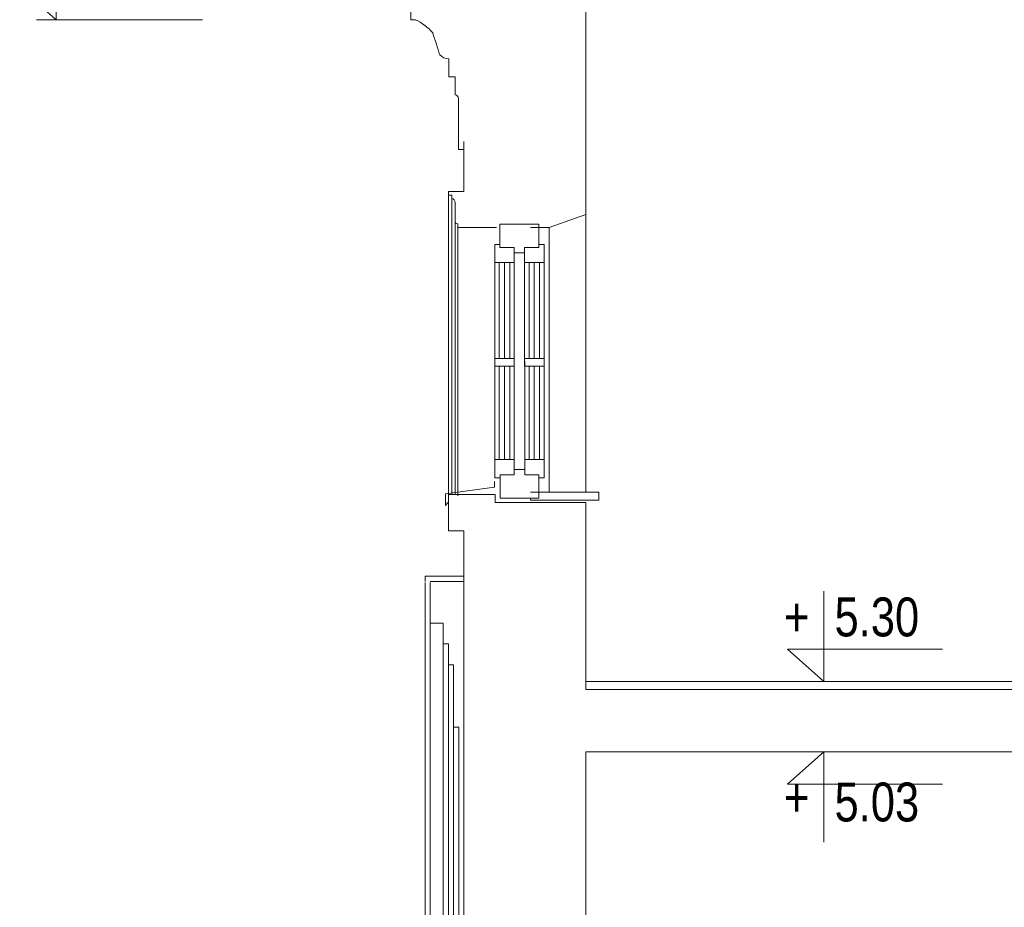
# Model space of a CAD drawing. Header units: millimetres. Extents: x -573548 to 674770, y -246895 to -89040.
# Tile 122 of 199: x 78842 to 82638, y -193565 to -190144. Entities that reach past the tile are written whole.
import ezdxf

# ---------------------------------------------------------------- set-up
doc = ezdxf.new("R2010")
doc.units = ezdxf.units.MM
for name, color, linetype, lineweight in [('a-widokowe_Nr_pióra__8', 8, 'Continuous', 9), ('A_obróbka_Nr_pióra__2', 8, 'Continuous', 9), ('A_widok_Nr_pióra__1', 8, 'Continuous', 9), ('AO-RZEDNE_Nr_pióra__2', 8, 'Continuous', 9), ('AO-RZEDNE_Nr_pióra__61', 8, 'Continuous', 9), ('DIM_100_Nr_pióra__8', 8, 'Continuous', 9), ('drewno_Nr_pióra__3', 8, 'Continuous', 9), ('Nowe_A_okno_Nr_pióra__59', 8, 'Continuous', 9), ('SCHODY_Nr_pióra__1', 8, 'Continuous', 9), ('SCIANY_KONSTR_Nr_pióra__21', 8, 'Continuous', 9), ('SCIANY_KONSTR_Nr_pióra__4', 8, 'Continuous', 9), ('WIDOK_Nr_pióra__1', 8, 'Continuous', 9)]:
    doc.layers.add(name, color=color, linetype=linetype, lineweight=lineweight)
doc.styles.add('STYL_AUTOMATYCZNY_5', font='arial.ttf', dxfattribs={"width": 0.8})

# ---------------------------------------------------------------- blocks, each defined once
blk = doc.blocks.new('A$C685D2BB2')
at = {"layer": 'a-widokowe_Nr_pióra__8'}
for p, q in [((2334.4, 12077.1), (2334.4, 10918.5)), ((2347.4, 12065.1), (2347.4, 10922.2)), ((2360.4, 11976.4), (2360.4, 10923.2)), ((2264.4, 10427.5), (2264.4, 8836)), ((2314.4, 10427.5), (2314.4, 8836)), ((2334.4, 10267.4), (2334.4, 9241.6)), ((2354.4, 10027.4), (2354.4, 9240.7))]:
    blk.add_line(p, q, dxfattribs=at)
at = {"layer": 'A_obróbka_Nr_pióra__2'}
blk.add_lwpolyline([(2512.1, 10974), (2512.1, 10951.3), (2322.7, 10925.8), (2322.7, 10880.7), (2332.3, 10893)], dxfattribs=at)
at = {"layer": 'A_widok_Nr_pióra__1'}
for p, q in [((2864.4, 10932.3), (2864.4, 12002.3)), ((2370.4, 11952.1), (2370.4, 10918.5)), ((2723.4, 11952.3), (2723.4, 10932.6))]:
    blk.add_line(p, q, dxfattribs=at)
at = {"layer": 'AO-RZEDNE_Nr_pióra__2'}
for points in [[(822.1, 13102.1), (822.1, 12753.7), (681.7, 12878.8), (1279.3, 12878.8)], [(3782.4, 10550.7), (3782.4, 10202.3), (3642, 10327.4), (4239.7, 10327.4)], [(3782.4, 9583.9), (3782.4, 9932.3), (3642, 9807.2), (4239.7, 9807.2)]]:
    blk.add_lwpolyline(points, dxfattribs=at)
at = {"layer": 'DIM_100_Nr_pióra__8'}
blk.add_line((1386.1, 12753.7), (746.1, 12753.7), dxfattribs=at)
at = {"layer": 'drewno_Nr_pióra__3'}
for p, q in [((2914.6, 10932.3), (2650.4, 10932.3)), ((2650.4, 10909.8), (2650.4, 10902.3)), ((2914.6, 10902.3), (2650.4, 10902.3)), ((2914.6, 10932.3), (2914.6, 10902.3))]:
    blk.add_line(p, q, dxfattribs=at)
at = {"layer": 'Nowe_A_okno_Nr_pióra__59'}
for points in [[(2683.1, 11965.7), (2533.2, 11965.7), (2533.2, 11875.7), (2588.2, 11875.7), (2588.2, 11855.7), (2628.1, 11855.7), (2628.1, 11875.7), (2683.1, 11875.7)], [(2513.2, 11817.5), (2588.2, 11817.5), (2588.2, 11875.7), (2533.2, 11875.7), (2533.2, 11887.5), (2513.2, 11887.5)], [(2703.1, 11817.5), (2628.1, 11817.5), (2628.1, 11875.7), (2683.1, 11875.7), (2683.1, 11887.5), (2703.1, 11887.5)], [(2588.3, 11448.2), (2513.3, 11448.2), (2513.3, 11418.2), (2588.3, 11418.2)], [(2703.3, 11448.2), (2628.3, 11448.2), (2628.3, 11418.2), (2703.3, 11418.2)], [(2513.5, 11058), (2588.5, 11058.1), (2588.5, 10999.9), (2533.5, 10999.8), (2533.5, 10988), (2513.5, 10988)], [(2703.5, 11058.1), (2628.5, 11058.1), (2628.5, 10999.9), (2683.5, 10999.9), (2683.5, 10988.1), (2703.5, 10988.1)], [(2683.6, 10909.9), (2533.6, 10909.8), (2533.5, 10999.8), (2588.5, 10999.9), (2588.5, 11019.9), (2628.5, 11019.9), (2628.5, 10999.9), (2683.5, 10999.9)]]:
    blk.add_lwpolyline(points, close=True, dxfattribs=at)
for points in [[(2513.9, 11058), (2513.2, 11817.5)], [(2530.7, 11817.5), (2530.7, 11448.2)], [(2550.7, 11817.5), (2550.7, 11448.2)], [(2570.7, 11817.5), (2570.7, 11448.2)], [(2588.2, 11817.5), (2588.5, 11058.1)], [(2628.1, 11817.5), (2628.9, 11058.1)], [(2645.6, 11817.5), (2645.6, 11448.2)], [(2665.6, 11817.5), (2665.6, 11448.2)], [(2685.6, 11817.5), (2685.6, 11448.2)], [(2703.9, 11058.1), (2703.1, 11817.5)], [(2530.7, 11418.2), (2530.7, 11058)], [(2550.7, 11418.2), (2550.7, 11058)], [(2570.7, 11418.2), (2570.7, 11058.1)], [(2645.6, 11418.2), (2645.6, 11058.1)], [(2665.6, 11418.2), (2665.6, 11058.1)], [(2685.6, 11418.2), (2685.6, 11058.1)]]:
    blk.add_lwpolyline(points, dxfattribs=at)
at = {"layer": 'SCHODY_Nr_pióra__1'}
blk.add_line((2864.4, 10202.3), (6024.4, 10202.3), dxfattribs=at)
blk.add_line((2864.4, 10202.3), (6024.4, 10202.3), dxfattribs=at)
at = {"layer": 'SCIANY_KONSTR_Nr_pióra__21'}
for p, q in [((2864.4, 12002.3), (2864.4, 12795.6)), ((2393.4, 12283.7), (2393.4, 12092.1)), ((2723.4, 11952.3), (2864.4, 12002.3)), ((2723.4, 11952.3), (2650.4, 11952.3)), ((2514.4, 10923.5), (2334.4, 10923.5)), ((2334.4, 10923.5), (2334.4, 10783.5)), ((2514.4, 10923.5), (2514.4, 10897.3)), ((2514.4, 10923.5), (2514.4, 10892.3)), ((2864.4, 10892.3), (2514.4, 10892.3)), ((2864.4, 10892.3), (2514.4, 10892.3)), ((2864.4, 10892.3), (2864.4, 10172.3)), ((2334.4, 10783.5), (2394.4, 10783.5)), ((2394.4, 9245.7), (2394.4, 10783.5)), ((5964.4, 10172.3), (2864.4, 10172.3)), ((5964.4, 10172.3), (2864.4, 10172.3)), ((2864.4, 9932.3), (5865.6, 9932.3)), ((2864.4, 9356.3), (2864.4, 9932.3)), ((2864.4, 9932.3), (5865.6, 9932.3)), ((2864.4, 9154.7), (2864.4, 9356.3))]:
    blk.add_line(p, q, dxfattribs=at)
at = {"layer": 'SCIANY_KONSTR_Nr_pióra__4'}
blk.add_lwpolyline([(2207, 12753.7), (2189.5, 12753.7), (2189.5, 12788.3)], dxfattribs=at)
for points in [[(2207, 12753.7, -0.104107), (2274.5, 12702.6, 0.032146), (2288.1, 12660, 0.021372), (2301.7, 12618.2, 0.212456), (2335.8, 12602.6), (2335.8, 12533.7), (2360.1, 12533.7), (2360.1, 12463.7, -0.382372), (2373.4, 12450.3), (2373.4, 12253.7), (2393.4, 12253.7)], [(2520.4, 11952.1), (2370.4, 11952.1), (2370.4, 11967.1, -0.436052), (2360.4, 11976.9), (2360.4, 12049.3, 0.371445), (2347.4, 12065.1), (2347.4, 12077.1), (2334.4, 12077.1), (2334.4, 12092.1), (2393.4, 12092.1)]]:
    blk.add_lwpolyline(points, format="xyb", dxfattribs=at)
at = {"layer": 'WIDOK_Nr_pióra__1'}
for p, q in [((2394.4, 10608.8), (2244.4, 10608.8)), ((2244.4, 10588.8), (2244.4, 10608.8)), ((2244.4, 10583.8), (2244.4, 8686)), ((2394.4, 10588.8), (2264.4, 10588.8)), ((2264.4, 10583.8), (2264.4, 10427.5)), ((2314.4, 10427.5), (2264.4, 10427.5)), ((2314.4, 10427.5), (2294.4, 10427.5)), ((2314.4, 10347.4), (2314.4, 10427.5)), ((2334.4, 10347.4), (2314.4, 10347.4)), ((2334.4, 10267.4), (2334.4, 10347.4)), ((2354.4, 10267.4), (2334.4, 10267.4)), ((2354.4, 10027.4), (2354.4, 10267.4)), ((2374.4, 10027.4), (2354.4, 10027.4)), ((2374.4, 9240.7), (2374.4, 10027.4))]:
    blk.add_line(p, q, dxfattribs=at)
at = {"layer": 'AO-RZEDNE_Nr_pióra__61', "char_height": 150, "attachment_point": 7, "style": 'STYL_AUTOMATYCZNY_5'}
for s, insert in [('\\A1;{\\pql;\\fArial|b0|i0|c238|p0;\\W0.800000;5.30}', (3823.1, 10374.5)), ('\\A1;{\\pql;\\fArial|b0|i0|c238|p0;\\W0.800000;+}', (3628, 10377.1)), ('\\A1;{\\pql;\\fArial|b0|i0|c238|p0;\\W0.800000;+}', (3628, 9681.7)), ('\\A1;{\\pql;\\fArial|b0|i0|c238|p0;\\W0.800000;5.03}', (3823.1, 9661.3))]:
    blk.add_mtext(s, dxfattribs=dict(at, insert=insert))

msp = doc.modelspace()

# ---------------------------------------------------------------- block references
at = {"color": 150}
msp.add_blockref('A$C685D2BB2', (78160.5, -202897.5), dxfattribs=at)

doc.saveas('drawing.dxf')
